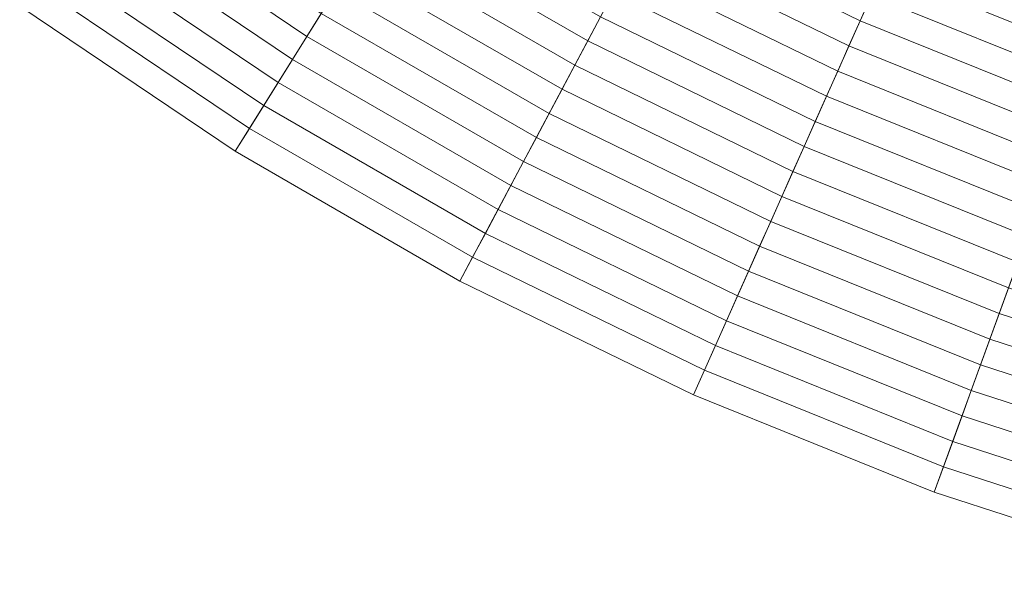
# Model space of a CAD drawing. Header units: centimetres. Extents: x -3.01 to 4.18, y -6.48 to 0.72.
# Tile 2 of 256: x -1.53 to -0.58, y -6.34 to -5.81. Entities that reach past the tile are written whole.
import ezdxf

# ---------------------------------------------------------------- set-up
doc = ezdxf.new("R2010")
doc.units = ezdxf.units.CM
doc.header["$LTSCALE"] = 2.54
doc.layers.add('Lucido design-1', color=7, linetype='Continuous')

# ---------------------------------------------------------------- blocks, each defined once
blk = doc.blocks.new('Gruppo-1')
at = {"color": 142, "linetype": 'Continuous', "lineweight": 9}
for points in [[(-1.52886, -5.79225, -13.70234), (-1.32062, -5.93271, -13.70234), (0.58522, -2.88273, -13.70234), (0.58509, -2.88265, -13.70234)], [(-1.32062, -5.93271, -13.70234), (-1.10309, -6.0583, -13.70234), (0.58535, -2.88281, -13.70234), (0.58522, -2.88273, -13.70234)], [(-1.10309, -6.0583, -13.70234), (-0.87733, -6.16841, -13.70234), (0.58548, -2.88287, -13.70234), (0.58535, -2.88281, -13.70234)], [(-0.87733, -6.16841, -13.70234), (-0.64444, -6.2625, -13.70234), (0.58562, -2.88293, -13.70234), (0.58548, -2.88287, -13.70234)], [(-0.64444, -6.2625, -13.70234), (-0.40555, -6.34012, -13.70234), (0.58577, -2.88298, -13.70234), (0.58562, -2.88293, -13.70234)], [(-1.43634, -5.66491, -13.40209), (-1.23721, -5.79923, -13.40209), (-1.25117, -5.82157, -13.41464), (-1.45183, -5.68622, -13.41464)], [(-1.45183, -5.68622, -13.41464), (-1.25117, -5.82157, -13.41464), (-1.26511, -5.84387, -13.42729), (-1.46728, -5.7075, -13.42729)], [(-1.16708, -5.68699, -13.34071), (-0.96706, -5.80246, -13.34071), (-0.97953, -5.82591, -13.3528), (-1.18115, -5.70951, -13.3528)], [(-0.90444, -5.68468, -13.28163), (-0.70522, -5.78184, -13.28163), (-0.71611, -5.80629, -13.29326), (-0.917, -5.70831, -13.29326)], [(-1.46728, -5.7075, -13.42729), (-1.26511, -5.84387, -13.42729), (-1.27902, -5.86613, -13.44002), (-1.48272, -5.72874, -13.44002)], [(-1.18115, -5.70951, -13.3528), (-0.97953, -5.82591, -13.3528), (-0.99198, -5.84932, -13.36499), (-1.1952, -5.73199, -13.36499)], [(-0.917, -5.70831, -13.29326), (-0.71611, -5.80629, -13.29326), (-0.72698, -5.8307, -13.30498), (-0.92954, -5.7319, -13.30498)], [(-0.67247, -5.70828, -13.2473), (-0.47218, -5.7892, -13.2473), (-0.48137, -5.81446, -13.25865), (-0.6834, -5.73284, -13.25865)], [(-1.48272, -5.72874, -13.44002), (-1.27902, -5.86613, -13.44002), (-1.29291, -5.88836, -13.45285), (-1.49812, -5.74994, -13.45285)], [(-1.1952, -5.73199, -13.36499), (-0.99198, -5.84932, -13.36499), (-1.0044, -5.87269, -13.37726), (-1.20923, -5.75444, -13.37726)], [(-0.92954, -5.7319, -13.30498), (-0.72698, -5.8307, -13.30498), (-0.73783, -5.85507, -13.3168), (-0.94207, -5.75546, -13.3168)], [(-0.6834, -5.73284, -13.25865), (-0.48137, -5.81446, -13.25865), (-0.49055, -5.83969, -13.27009), (-0.69432, -5.75736, -13.27009)], [(-1.49812, -5.74994, -13.45285), (-1.29291, -5.88836, -13.45285), (-1.30678, -5.91055, -13.46576), (-1.5135, -5.77111, -13.46576)], [(-1.20923, -5.75444, -13.37726), (-1.0044, -5.87269, -13.37726), (-1.01681, -5.89603, -13.38963), (-1.22323, -5.77685, -13.38963)], [(-0.94207, -5.75546, -13.3168), (-0.73783, -5.85507, -13.3168), (-0.74866, -5.87941, -13.32871), (-0.95458, -5.77898, -13.32871)], [(-0.69432, -5.75736, -13.27009), (-0.49055, -5.83969, -13.27009), (-0.49972, -5.86487, -13.28163), (-0.70522, -5.78184, -13.28163)], [(-1.5135, -5.77111, -13.46576), (-1.30678, -5.91055, -13.46576), (-1.32062, -5.93271, -13.47876), (-1.52886, -5.79225, -13.47876)], [(-1.22323, -5.77685, -13.38963), (-1.01681, -5.89603, -13.38963), (-1.0292, -5.91932, -13.40209), (-1.23721, -5.79923, -13.40209)], [(-0.95458, -5.77898, -13.32871), (-0.74866, -5.87941, -13.32871), (-0.75948, -5.90371, -13.34071), (-0.96706, -5.80246, -13.34071)], [(-0.70522, -5.78184, -13.28163), (-0.49972, -5.86487, -13.28163), (-0.50887, -5.89002, -13.29326), (-0.71611, -5.80629, -13.29326)], [(-1.52886, -5.79225, -13.47876), (-1.32062, -5.93271, -13.47876), (-1.32062, -5.93271, -13.70234), (-1.52886, -5.79225, -13.70234)], [(-1.23721, -5.79923, -13.40209), (-1.0292, -5.91932, -13.40209), (-1.04157, -5.94258, -13.41464), (-1.25117, -5.82157, -13.41464)], [(-0.96706, -5.80246, -13.34071), (-0.75948, -5.90371, -13.34071), (-0.77028, -5.92797, -13.3528), (-0.97953, -5.82591, -13.3528)], [(-0.71611, -5.80629, -13.29326), (-0.50887, -5.89002, -13.29326), (-0.51801, -5.91513, -13.30498), (-0.72698, -5.8307, -13.30498)], [(-1.25117, -5.82157, -13.41464), (-1.04157, -5.94258, -13.41464), (-1.05391, -5.9658, -13.42729), (-1.26511, -5.84387, -13.42729)], [(-0.97953, -5.82591, -13.3528), (-0.77028, -5.92797, -13.3528), (-0.78107, -5.95219, -13.36499), (-0.99198, -5.84932, -13.36499)], [(-0.72698, -5.8307, -13.30498), (-0.51801, -5.91513, -13.30498), (-0.52713, -5.9402, -13.3168), (-0.73783, -5.85507, -13.3168)], [(-1.26511, -5.84387, -13.42729), (-1.05391, -5.9658, -13.42729), (-1.06624, -5.98898, -13.44002), (-1.27902, -5.86613, -13.44002)], [(-0.99198, -5.84932, -13.36499), (-0.78107, -5.95219, -13.36499), (-0.79183, -5.97637, -13.37726), (-1.0044, -5.87269, -13.37726)], [(-0.73783, -5.85507, -13.3168), (-0.52713, -5.9402, -13.3168), (-0.53624, -5.96523, -13.32871), (-0.74866, -5.87941, -13.32871)], [(-1.27902, -5.86613, -13.44002), (-1.06624, -5.98898, -13.44002), (-1.07854, -6.01213, -13.45285), (-1.29291, -5.88836, -13.45285)], [(-1.0044, -5.87269, -13.37726), (-0.79183, -5.97637, -13.37726), (-0.80258, -6.00051, -13.38963), (-1.01681, -5.89603, -13.38963)], [(-0.74866, -5.87941, -13.32871), (-0.53624, -5.96523, -13.32871), (-0.54534, -5.99023, -13.34071), (-0.75948, -5.90371, -13.34071)], [(-1.29291, -5.88836, -13.45285), (-1.07854, -6.01213, -13.45285), (-1.09083, -6.03523, -13.46576), (-1.30678, -5.91055, -13.46576)], [(-1.01681, -5.89603, -13.38963), (-0.80258, -6.00051, -13.38963), (-0.81331, -6.02462, -13.40209), (-1.0292, -5.91932, -13.40209)], [(-1.30678, -5.91055, -13.46576), (-1.09083, -6.03523, -13.46576), (-1.10309, -6.0583, -13.47876), (-1.32062, -5.93271, -13.47876)], [(-0.75948, -5.90371, -13.34071), (-0.54534, -5.99023, -13.34071), (-0.55442, -6.01518, -13.3528), (-0.77028, -5.92797, -13.3528)], [(-1.0292, -5.91932, -13.40209), (-0.81331, -6.02462, -13.40209), (-0.82403, -6.04868, -13.41464), (-1.04157, -5.94258, -13.41464)], [(-0.77028, -5.92797, -13.3528), (-0.55442, -6.01518, -13.3528), (-0.56349, -6.04009, -13.36499), (-0.78107, -5.95219, -13.36499)], [(-1.32062, -5.93271, -13.47876), (-1.10309, -6.0583, -13.47876), (-1.10309, -6.0583, -13.70234), (-1.32062, -5.93271, -13.70234)], [(-1.04157, -5.94258, -13.41464), (-0.82403, -6.04868, -13.41464), (-0.83472, -6.07271, -13.42729), (-1.05391, -5.9658, -13.42729)], [(-0.78107, -5.95219, -13.36499), (-0.56349, -6.04009, -13.36499), (-0.57255, -6.06497, -13.37726), (-0.79183, -5.97637, -13.37726)], [(-1.05391, -5.9658, -13.42729), (-0.83472, -6.07271, -13.42729), (-0.8454, -6.09669, -13.44002), (-1.06624, -5.98898, -13.44002)], [(-0.79183, -5.97637, -13.37726), (-0.57255, -6.06497, -13.37726), (-0.58158, -6.0898, -13.38963), (-0.80258, -6.00051, -13.38963)], [(-1.06624, -5.98898, -13.44002), (-0.8454, -6.09669, -13.44002), (-0.85606, -6.12064, -13.45285), (-1.07854, -6.01213, -13.45285)], [(-0.80258, -6.00051, -13.38963), (-0.58158, -6.0898, -13.38963), (-0.59061, -6.1146, -13.40209), (-0.81331, -6.02462, -13.40209)], [(-1.07854, -6.01213, -13.45285), (-0.85606, -6.12064, -13.45285), (-0.86671, -6.14454, -13.46576), (-1.09083, -6.03523, -13.46576)], [(-0.81331, -6.02462, -13.40209), (-0.59061, -6.1146, -13.40209), (-0.59962, -6.13935, -13.41464), (-0.82403, -6.04868, -13.41464)], [(-1.09083, -6.03523, -13.46576), (-0.86671, -6.14454, -13.46576), (-0.87733, -6.16841, -13.47876), (-1.10309, -6.0583, -13.47876)], [(-0.82403, -6.04868, -13.41464), (-0.59962, -6.13935, -13.41464), (-0.60861, -6.16406, -13.42729), (-0.83472, -6.07271, -13.42729)], [(-1.10309, -6.0583, -13.47876), (-0.87733, -6.16841, -13.47876), (-0.87733, -6.16841, -13.70234), (-1.10309, -6.0583, -13.70234)], [(-0.57255, -6.06497, -13.37726), (-0.34761, -6.13805, -13.37726), (-0.3549, -6.16346, -13.38963), (-0.58158, -6.0898, -13.38963)], [(-0.83472, -6.07271, -13.42729), (-0.60861, -6.16406, -13.42729), (-0.61759, -6.18873, -13.44002), (-0.8454, -6.09669, -13.44002)], [(-0.58158, -6.0898, -13.38963), (-0.3549, -6.16346, -13.38963), (-0.36217, -6.18882, -13.40209), (-0.59061, -6.1146, -13.40209)], [(-0.8454, -6.09669, -13.44002), (-0.61759, -6.18873, -13.44002), (-0.62656, -6.21336, -13.45285), (-0.85606, -6.12064, -13.45285)], [(-0.85606, -6.12064, -13.45285), (-0.62656, -6.21336, -13.45285), (-0.63551, -6.23795, -13.46576), (-0.86671, -6.14454, -13.46576)], [(-0.59061, -6.1146, -13.40209), (-0.36217, -6.18882, -13.40209), (-0.36943, -6.21414, -13.41464), (-0.59962, -6.13935, -13.41464)], [(-0.59962, -6.13935, -13.41464), (-0.36943, -6.21414, -13.41464), (-0.37668, -6.23942, -13.42729), (-0.60861, -6.16406, -13.42729)], [(-0.86671, -6.14454, -13.46576), (-0.63551, -6.23795, -13.46576), (-0.64444, -6.2625, -13.47876), (-0.87733, -6.16841, -13.47876)], [(-0.87733, -6.16841, -13.47876), (-0.64444, -6.2625, -13.47876), (-0.64444, -6.2625, -13.70234), (-0.87733, -6.16841, -13.70234)], [(-0.60861, -6.16406, -13.42729), (-0.37668, -6.23942, -13.42729), (-0.38392, -6.26466, -13.44002), (-0.61759, -6.18873, -13.44002)], [(-0.61759, -6.18873, -13.44002), (-0.38392, -6.26466, -13.44002), (-0.39114, -6.28985, -13.45285), (-0.62656, -6.21336, -13.45285)], [(-0.62656, -6.21336, -13.45285), (-0.39114, -6.28985, -13.45285), (-0.39835, -6.31501, -13.46576), (-0.63551, -6.23795, -13.46576)], [(-0.63551, -6.23795, -13.46576), (-0.39835, -6.31501, -13.46576), (-0.40555, -6.34012, -13.47876), (-0.64444, -6.2625, -13.47876)], [(-0.64444, -6.2625, -13.47876), (-0.40555, -6.34012, -13.47876), (-0.40555, -6.34012, -13.70234), (-0.64444, -6.2625, -13.70234)]]:
    blk.add_3dface(points, dxfattribs=at)

msp = doc.modelspace()

# ---------------------------------------------------------------- block references
at = {"layer": 'Lucido design-1', "color": 7}
msp.add_blockref('Gruppo-1', (0, 0), dxfattribs=at)

doc.saveas('drawing.dxf')
